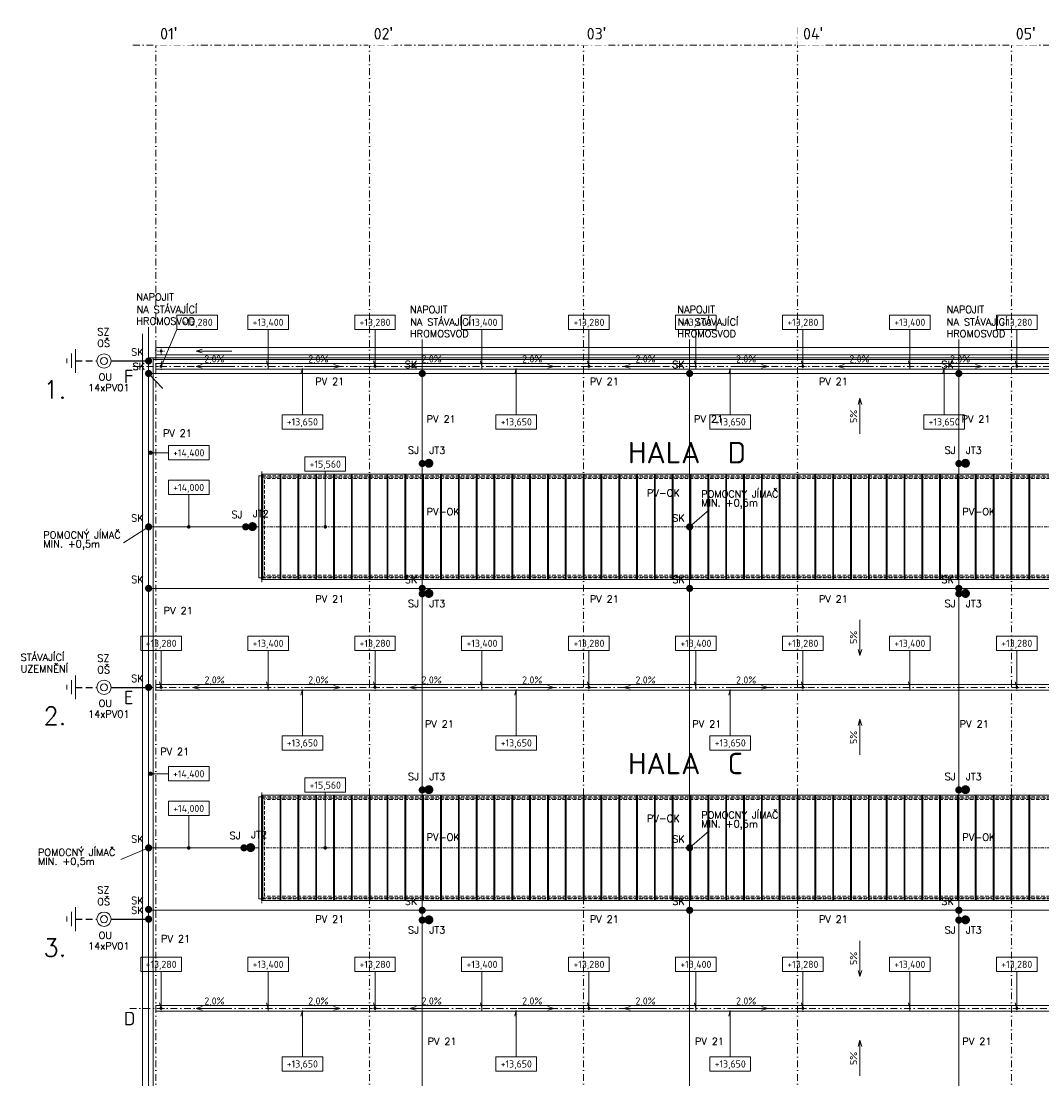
# Model space of a CAD drawing. Header units: millimetres. Extents: x -385852 to 693036, y -525006 to 444206.
# Tile 36 of 156: x -1550 to 55707, y 191349 to 250655. Entities that reach past the tile are written whole.
import ezdxf
from ezdxf.enums import TextEntityAlignment as Align

# ---------------------------------------------------------------- set-up
doc = ezdxf.new("R2010")
doc.units = ezdxf.units.MM
for name, pattern in [('CENTERX2', [101.6, 63.5, -12.7, 12.7, -12.7]), ('DASHDOT', [25.4, 12.7, -6.35, 0, -6.35]), ('DASHED', [19.05, 12.7, -6.35]), ('ČÁRKOVANÁ', [19.05, 12.7, -6.35])]:
    doc.linetypes.add(name, pattern=pattern)
for name, color, linetype in [('0-DRAT-8MM', 5, 'Continuous'), ('0-PASEK', 5, 'DASHED'), ('6-TEXT', 3, 'Continuous'), ('JT-TYC', 5, 'Continuous'), ('LEGENDA', 3, 'Continuous'), ('SJ-SVORKA', 5, 'Continuous'), ('SK-SVORKA', 5, 'Continuous'), ('SZ-SVORKA', 5, 'Continuous'), ('ZD-DESKA', 5, 'Continuous')]:
    doc.layers.add(name, color=color, linetype=linetype)
for name, color, linetype, lineweight in [('A99_N_kce-pohl', 7, 'Continuous', 9), ('A99_N_koty-vysk', 8, 'Continuous', 9), ('A99_N_txt-popis-200', 240, 'Continuous', 5), ('A99_S_kce-pohl', 61, 'Continuous', 5), ('A99_S_osy', 1, 'CENTERX2', 5)]:
    doc.layers.add(name, color=color, linetype=linetype, lineweight=lineweight)
doc.styles.add('A99_kota', font='isocpeur.ttf', dxfattribs={"height": 2})
doc.styles.add('ad_popis 100', font='isocpeur.ttf', dxfattribs={"height": 200})
doc.styles.add('RomanS', font='romans.shx')

# ---------------------------------------------------------------- blocks, each defined once
blk = doc.blocks.new('*U142')
at = {"color": 0, "linetype": 'ByBlock'}
blk.add_line((0, -2), (-5, -2), dxfattribs=at)
blk.add_lwpolyline([(0, -4), (11.4, -4), (11.4, 0), (0, 0)], close=True, dxfattribs=at)
at = {"color": 0, "linetype": 'ByBlock', "ltscale": 200, "const_width": 0.5}
blk.add_lwpolyline([(-5.25, -2, -1), (-4.75, -2, -1)], format="xyb", close=True, dxfattribs=at)
at = {"color": 0, "linetype": 'ByBlock'}
blk.add_circle((-5, -2), 0.5, dxfattribs=at)
at = {"color": 0, "linetype": 'ByBlock', "style": 'A99_kota'}
for tag, p in [('VYSKA', (5.7, -2.24)), ('VYSKA_POPIS1', (5.7, -6.04)), ('VYSKA_POPIS2', (5.9, -9.54)), ('VYSKA_POPIS3', (5.9, -13.04))]:
    blk.add_attdef(tag, text='', height=2, dxfattribs=at).set_placement(p, align=Align.MIDDLE)
blk = doc.blocks.new('*U143')
at = {"color": 0, "linetype": 'ByBlock'}
blk.add_line((5.7, -4), (5.7, -13.05), dxfattribs=at)
blk.add_lwpolyline([(0, -4), (11.4, -4), (11.4, 0), (0, 0)], close=True, dxfattribs=at)
at = {"color": 0, "linetype": 'ByBlock', "ltscale": 200, "const_width": 0.5}
blk.add_lwpolyline([(5.7, -13.3, -1), (5.7, -12.8, -1)], format="xyb", close=True, dxfattribs=at)
at = {"color": 0, "linetype": 'ByBlock', "style": 'A99_kota'}
for tag, p in [('VYSKA', (5.7, -2.24)), ('VYSKA_POPIS1', (5.7, -6.04)), ('VYSKA_POPIS2', (5.9, -9.54)), ('VYSKA_POPIS3', (5.9, -13.04))]:
    blk.add_attdef(tag, text='', height=2, dxfattribs=at).set_placement(p, align=Align.MIDDLE)
blk = doc.blocks.new('*U144')
at = {"color": 0, "linetype": 'ByBlock'}
blk.add_line((5.7, -4), (5.7, -19.6), dxfattribs=at)
blk.add_lwpolyline([(0, -4), (11.4, -4), (11.4, 0), (0, 0)], close=True, dxfattribs=at)
at = {"color": 0, "linetype": 'ByBlock', "ltscale": 200, "const_width": 0.5}
blk.add_lwpolyline([(5.7, -19.85, -1), (5.7, -19.35, -1)], format="xyb", close=True, dxfattribs=at)
at = {"color": 0, "linetype": 'ByBlock', "style": 'A99_kota'}
for tag, p in [('VYSKA', (5.7, -2.24)), ('VYSKA_POPIS1', (5.7, -6.04)), ('VYSKA_POPIS2', (5.9, -9.54)), ('VYSKA_POPIS3', (5.9, -13.04))]:
    blk.add_attdef(tag, text='', height=2, dxfattribs=at).set_placement(p, align=Align.MIDDLE)
blk = doc.blocks.new('*U168')
at = {"color": 0, "linetype": 'ByBlock'}
for q in [(0, -4), (-4.2, -12.77)]:
    blk.add_line((-4.43, -14.35), q, dxfattribs=at)
blk.add_lwpolyline([(0, -4), (11.4, -4), (11.4, 0), (0, 0)], close=True, dxfattribs=at)
at = {"color": 0, "linetype": 'ByBlock', "style": 'A99_kota'}
for tag, p in [('VYSKA', (5.7, -2.24)), ('VYSKA_POPIS1', (5.7, -6.04)), ('VYSKA_POPIS2', (5.9, -9.54)), ('VYSKA_POPIS3', (5.9, -13.04))]:
    blk.add_attdef(tag, text='', height=2, dxfattribs=at).set_placement(p, align=Align.MIDDLE)
blk = doc.blocks.new('*U161')
at = {"color": 0, "linetype": 'ByBlock'}
for p, q in [((5.7, -4), (5.7, -14.35)), ((5.7, -14.35), (5.29, -12.8))]:
    blk.add_line(p, q, dxfattribs=at)
blk.add_lwpolyline([(0, -4), (11.4, -4), (11.4, 0), (0, 0)], close=True, dxfattribs=at)
at = {"color": 0, "linetype": 'ByBlock', "style": 'A99_kota'}
for tag, p in [('VYSKA', (5.7, -2.24)), ('VYSKA_POPIS1', (5.7, -6.04)), ('VYSKA_POPIS2', (5.9, -9.54)), ('VYSKA_POPIS3', (5.9, -13.04))]:
    blk.add_attdef(tag, text='', height=2, dxfattribs=at).set_placement(p, align=Align.MIDDLE)
blk = doc.blocks.new('*U163')
at = {"color": 0, "linetype": 'ByBlock'}
for p, q in [((5.7, 12.98), (5.29, 11.43)), ((5.7, 0), (5.7, 12.98))]:
    blk.add_line(p, q, dxfattribs=at)
blk.add_lwpolyline([(0, -4), (11.4, -4), (11.4, 0), (0, 0)], close=True, dxfattribs=at)
at = {"color": 0, "linetype": 'ByBlock', "style": 'A99_kota'}
for tag, p in [('VYSKA', (5.7, -2.24)), ('VYSKA_POPIS1', (5.7, -6.04)), ('VYSKA_POPIS2', (5.9, -9.54)), ('VYSKA_POPIS3', (5.9, -13.04))]:
    blk.add_attdef(tag, text='', height=2, dxfattribs=at).set_placement(p, align=Align.MIDDLE)
blk = doc.blocks.new('JT')
at = {"layer": 'JT-TYC', "const_width": 125}
blk.add_lwpolyline([(-62.5, 0, 1), (62.5, 0, 1)], format="xyb", close=True, dxfattribs=at)

msp = doc.modelspace()

# ---------------------------------------------------------------- linework, layer by layer
at = {"layer": '0-DRAT-8MM', "linetype": 'Continuous', "lineweight": 5, "ltscale": 0.5}
for p, q in [((5600, 231600), (5600, 233500)), ((20950, 230900), (20950, 232800)), ((35950, 230900), (35950, 232800)), ((51050, 230900), (51050, 232800)), ((5600, 231600), (5600, 176550)), ((139100, 230900), (5600, 230900)), ((5600, 230900), (6400, 230050)), ((20950, 230900), (20950, 176550)), ((35950, 230900), (35950, 176550)), ((51050, 230900), (51050, 176550)), ((35950, 222300), (37050, 223250)), ((5600, 222300), (4200, 221400)), ((11050, 222300), (5600, 222300)), ((5600, 218850), (138650, 218850)), ((35950, 204300), (37050, 205250)), ((5600, 204300), (4050, 203650)), ((10950, 204300), (5600, 204300)), ((5600, 200800), (150900, 200800))]:
    msp.add_line(p, q, dxfattribs=at)
at = {"layer": '0-DRAT-8MM', "ltscale": 5}
for p, q in [((3500, 231600), (5600, 231600)), ((3500, 200300), (5600, 200300))]:
    msp.add_line(p, q, dxfattribs=at)
at = {"layer": '0-PASEK', "linetype": 'DASHED', "ltscale": 30}
for p, q in [((1499.9999, 231600), (2700, 231600)), ((1499.9999, 213300), (2700, 213300)), ((1499.9999, 200300), (2700, 200300))]:
    msp.add_line(p, q, dxfattribs=at)
at = {"layer": 'A99_N_kce-pohl', "linetype": 'Continuous', "lineweight": 9}
for p, q in [((12005, 219345), (12005, 225255)), ((12975, 219345), (12975, 225255)), ((13025, 219345), (13025, 225255)), ((13975, 219345), (13975, 225255)), ((14025, 219345), (14025, 225255)), ((14975, 219345), (14975, 225255)), ((15025, 219345), (15025, 225255)), ((15975, 219345), (15975, 225255)), ((16025, 219345), (16025, 225255)), ((16975, 219345), (16975, 225255)), ((17025, 219345), (17025, 225255)), ((17975, 219345), (17975, 225255)), ((18025, 219345), (18025, 225255)), ((18975, 219345), (18975, 225255)), ((19025, 219345), (19025, 225255)), ((19975, 219345), (19975, 225255)), ((20025, 219345), (20025, 225255)), ((20975, 219345), (20975, 225255)), ((21025, 219345), (21025, 225255)), ((21975, 219345), (21975, 225255)), ((22025, 219345), (22025, 225255)), ((22975, 219345), (22975, 225255)), ((23025, 219345), (23025, 225255)), ((23975, 219345), (23975, 225255)), ((24025, 219345), (24025, 225255)), ((24975, 219345), (24975, 225255)), ((25025, 219345), (25025, 225255)), ((25975, 219345), (25975, 225255)), ((26025, 219345), (26025, 225255)), ((26975, 219345), (26975, 225255)), ((27025, 219345), (27025, 225255)), ((27975, 219345), (27975, 225255)), ((28025, 219345), (28025, 225255)), ((28975, 219345), (28975, 225255)), ((29025, 219345), (29025, 225255)), ((29975, 219345), (29975, 225255)), ((30025, 219345), (30025, 225255)), ((30975, 219345), (30975, 225255)), ((31025, 219345), (31025, 225255)), ((31975, 219345), (31975, 225255)), ((32025, 219345), (32025, 225255)), ((32975, 219345), (32975, 225255)), ((33025, 219345), (33025, 225255)), ((33975, 219345), (33975, 225255)), ((34025, 219345), (34025, 225255)), ((34975, 219345), (34975, 225255)), ((35025, 219345), (35025, 225255)), ((35975, 219345), (35975, 225255)), ((36025, 219345), (36025, 225255)), ((36975, 219345), (36975, 225255)), ((37025, 219345), (37025, 225255)), ((37975, 219345), (37975, 225255)), ((38025, 219345), (38025, 225255)), ((38975, 219345), (38975, 225255)), ((39025, 219345), (39025, 225255)), ((39975, 219345), (39975, 225255)), ((40025, 219345), (40025, 225255)), ((40975, 219345), (40975, 225255)), ((41025, 219345), (41025, 225255)), ((41975, 219345), (41975, 225255)), ((42025, 219345), (42025, 225255)), ((42975, 219345), (42975, 225255)), ((43025, 219345), (43025, 225255)), ((43975, 219345), (43975, 225255)), ((44025, 219345), (44025, 225255)), ((44975, 219345), (44975, 225255)), ((45025, 219345), (45025, 225255)), ((45975, 219345), (45975, 225255)), ((46025, 219345), (46025, 225255)), ((46975, 219345), (46975, 225255)), ((47025, 219345), (47025, 225255)), ((47975, 219345), (47975, 225255)), ((48025, 219345), (48025, 225255)), ((48975, 219345), (48975, 225255)), ((49025, 219345), (49025, 225255)), ((49975, 219345), (49975, 225255)), ((50025, 219345), (50025, 225255)), ((50975, 219345), (50975, 225255)), ((51025, 219345), (51025, 225255)), ((51975, 219345), (51975, 225255)), ((52025, 219345), (52025, 225255)), ((52975, 219345), (52975, 225255)), ((53025, 219345), (53025, 225255)), ((53975, 219345), (53975, 225255)), ((54025, 219345), (54025, 225255)), ((54975, 219345), (54975, 225255)), ((55025, 219345), (55025, 225255)), ((12005, 201345), (12005, 207255)), ((12975, 201345), (12975, 207255)), ((13025, 201345), (13025, 207255)), ((13975, 201345), (13975, 207255)), ((14025, 201345), (14025, 207255)), ((14975, 201345), (14975, 207255)), ((15025, 201345), (15025, 207255)), ((15975, 201345), (15975, 207255)), ((16025, 201345), (16025, 207255)), ((16975, 201345), (16975, 207255)), ((17025, 201345), (17025, 207255)), ((17975, 201345), (17975, 207255)), ((18025, 201345), (18025, 207255)), ((18975, 201345), (18975, 207255)), ((19025, 201345), (19025, 207255)), ((19975, 201345), (19975, 207255)), ((20025, 201345), (20025, 207255)), ((20975, 201345), (20975, 207255)), ((21025, 201345), (21025, 207255)), ((21975, 201345), (21975, 207255)), ((22025, 201345), (22025, 207255)), ((22975, 201345), (22975, 207255)), ((23025, 201345), (23025, 207255)), ((23975, 201345), (23975, 207255)), ((24025, 201345), (24025, 207255)), ((24975, 201345), (24975, 207255)), ((25025, 201345), (25025, 207255)), ((25975, 201345), (25975, 207255)), ((26025, 201345), (26025, 207255)), ((26975, 201345), (26975, 207255)), ((27025, 201345), (27025, 207255)), ((27975, 201345), (27975, 207255)), ((28025, 201345), (28025, 207255)), ((28975, 201345), (28975, 207255)), ((29025, 201345), (29025, 207255)), ((29975, 201345), (29975, 207255)), ((30025, 201345), (30025, 207255)), ((30975, 201345), (30975, 207255)), ((31025, 201345), (31025, 207255)), ((31975, 201345), (31975, 207255)), ((32025, 201345), (32025, 207255)), ((32975, 201345), (32975, 207255)), ((33025, 201345), (33025, 207255)), ((33975, 201345), (33975, 207255)), ((34025, 201345), (34025, 207255)), ((34975, 201345), (34975, 207255)), ((35025, 201345), (35025, 207255)), ((35975, 201345), (35975, 207255)), ((36025, 201345), (36025, 207255)), ((36975, 201345), (36975, 207255)), ((37025, 201345), (37025, 207255)), ((37975, 201345), (37975, 207255)), ((38025, 201345), (38025, 207255)), ((38975, 201345), (38975, 207255)), ((39025, 201345), (39025, 207255)), ((39975, 201345), (39975, 207255)), ((40025, 201345), (40025, 207255)), ((40975, 201345), (40975, 207255)), ((41025, 201345), (41025, 207255)), ((41975, 201345), (41975, 207255)), ((42025, 201345), (42025, 207255)), ((42975, 201345), (42975, 207255)), ((43025, 201345), (43025, 207255)), ((43975, 201345), (43975, 207255)), ((44025, 201345), (44025, 207255)), ((44975, 201345), (44975, 207255)), ((45025, 201345), (45025, 207255)), ((45975, 201345), (45975, 207255)), ((46025, 201345), (46025, 207255)), ((46975, 201345), (46975, 207255)), ((47025, 201345), (47025, 207255)), ((47975, 201345), (47975, 207255)), ((48025, 201345), (48025, 207255)), ((48975, 201345), (48975, 207255)), ((49025, 201345), (49025, 207255)), ((49975, 201345), (49975, 207255)), ((50025, 201345), (50025, 207255)), ((50975, 201345), (50975, 207255)), ((51025, 201345), (51025, 207255)), ((51975, 201345), (51975, 207255)), ((52025, 201345), (52025, 207255)), ((52975, 201345), (52975, 207255)), ((53025, 201345), (53025, 207255)), ((53975, 201345), (53975, 207255)), ((54025, 201345), (54025, 207255)), ((54975, 201345), (54975, 207255)), ((55025, 201345), (55025, 207255))]:
    msp.add_line(p, q, dxfattribs=at)
for points in [[(5260, 232250), (5260, 176350), (7180, 176350), (7180, 174440)], [(5860, 176350), (5860, 231775)], [(11790, 219445), (11790, 225155)], [(11955, 219345), (11955, 225255)], [(12975, 222675), (12975, 222495)], [(13025, 222675), (13025, 222495)], [(13975, 222675), (13975, 222495)], [(14025, 222675), (14025, 222495)], [(15975, 222675), (15975, 222495)], [(16025, 222675), (16025, 222495)], [(17975, 222670), (17975, 222490)], [(18025, 222670), (18025, 222490)], [(18975, 222675), (18975, 222495)], [(19025, 222675), (19025, 222495)], [(19975, 222675), (19975, 222495)], [(20025, 222675), (20025, 222495)], [(20975, 222675), (20975, 222495)], [(21025, 222675), (21025, 222495)], [(21975, 222675), (21975, 222495)], [(22025, 222675), (22025, 222495)], [(22975, 222675), (22975, 222495)], [(23025, 222675), (23025, 222495)], [(23975, 222675), (23975, 222495)], [(24025, 222675), (24025, 222495)], [(24975, 222675), (24975, 222495)], [(25025, 222675), (25025, 222495)], [(25975, 222675), (25975, 222495)], [(26025, 222675), (26025, 222495)], [(26975, 222675), (26975, 222495)], [(27025, 222675), (27025, 222495)], [(27975, 222675), (27975, 222495)], [(28025, 222675), (28025, 222495)], [(28975, 222675), (28975, 222495)], [(29025, 222675), (29025, 222495)], [(29975, 222675), (29975, 222495)], [(30025, 222675), (30025, 222495)], [(30975, 222675), (30975, 222495)], [(31025, 222675), (31025, 222495)], [(31975, 222675), (31975, 222495)], [(32025, 222675), (32025, 222495)], [(32975, 222675), (32975, 222495)], [(33025, 222675), (33025, 222495)], [(33975, 222675), (33975, 222495)], [(34025, 222675), (34025, 222495)], [(34975, 222675), (34975, 222495)], [(35025, 222675), (35025, 222495)], [(35975, 222675), (35975, 222495)], [(36025, 222675), (36025, 222495)], [(36975, 222675), (36975, 222495)], [(37025, 222675), (37025, 222495)], [(37975, 222675), (37975, 222495)], [(38025, 222675), (38025, 222495)], [(38975, 222675), (38975, 222495)], [(39025, 222675), (39025, 222495)], [(39975, 222675), (39975, 222495)], [(40025, 222675), (40025, 222495)], [(40975, 222675), (40975, 222495)], [(41025, 222675), (41025, 222495)], [(41975, 222675), (41975, 222495)], [(42025, 222675), (42025, 222495)], [(42975, 222675), (42975, 222495)], [(43025, 222675), (43025, 222495)], [(43975, 222675), (43975, 222495)], [(44025, 222675), (44025, 222495)], [(44975, 222675), (44975, 222495)], [(45025, 222675), (45025, 222495)], [(45975, 222675), (45975, 222495)], [(46025, 222675), (46025, 222495)], [(46975, 222675), (46975, 222495)], [(47025, 222675), (47025, 222495)], [(47975, 222675), (47975, 222495)], [(48025, 222675), (48025, 222495)], [(48975, 222675), (48975, 222495)], [(49025, 222675), (49025, 222495)], [(49975, 222675), (49975, 222495)], [(50025, 222675), (50025, 222495)], [(50975, 222675), (50975, 222495)], [(51025, 222675), (51025, 222495)], [(51975, 222675), (51975, 222495)], [(52025, 222675), (52025, 222495)], [(52975, 222675), (52975, 222495)], [(53025, 222675), (53025, 222495)], [(53975, 222675), (53975, 222495)], [(54025, 222675), (54025, 222495)], [(54975, 222675), (54975, 222495)], [(55025, 222675), (55025, 222495)], [(11790, 222300), (5860, 222300)], [(11790, 201445), (11790, 207155)], [(11955, 201345), (11955, 207255)], [(12975, 204675), (12975, 204495)], [(13025, 204675), (13025, 204495)], [(13975, 204675), (13975, 204495)], [(14025, 204675), (14025, 204495)], [(15975, 204675), (15975, 204495)], [(16025, 204675), (16025, 204495)], [(17975, 204670), (17975, 204490)], [(18025, 204670), (18025, 204490)], [(18975, 204675), (18975, 204495)], [(19025, 204675), (19025, 204495)], [(19975, 204675), (19975, 204495)], [(20025, 204675), (20025, 204495)], [(20975, 204675), (20975, 204495)], [(21025, 204675), (21025, 204495)], [(21975, 204675), (21975, 204495)], [(22025, 204675), (22025, 204495)], [(22975, 204675), (22975, 204495)], [(23025, 204675), (23025, 204495)], [(23975, 204675), (23975, 204495)], [(24025, 204675), (24025, 204495)], [(24975, 204675), (24975, 204495)], [(25025, 204675), (25025, 204495)], [(25975, 204675), (25975, 204495)], [(26025, 204675), (26025, 204495)], [(26975, 204675), (26975, 204495)], [(27025, 204675), (27025, 204495)], [(27975, 204675), (27975, 204495)], [(28025, 204675), (28025, 204495)], [(28975, 204675), (28975, 204495)], [(29025, 204675), (29025, 204495)], [(29975, 204675), (29975, 204495)], [(30025, 204675), (30025, 204495)], [(30975, 204675), (30975, 204495)], [(31025, 204675), (31025, 204495)], [(31975, 204675), (31975, 204495)], [(32025, 204675), (32025, 204495)], [(32975, 204675), (32975, 204495)], [(33025, 204675), (33025, 204495)], [(33975, 204675), (33975, 204495)], [(34025, 204675), (34025, 204495)], [(34975, 204675), (34975, 204495)], [(35025, 204675), (35025, 204495)], [(35975, 204675), (35975, 204495)], [(36025, 204675), (36025, 204495)], [(36975, 204675), (36975, 204495)], [(37025, 204675), (37025, 204495)], [(37975, 204675), (37975, 204495)], [(38025, 204675), (38025, 204495)], [(38975, 204675), (38975, 204495)], [(39025, 204675), (39025, 204495)], [(39975, 204675), (39975, 204495)], [(40025, 204675), (40025, 204495)], [(40975, 204675), (40975, 204495)], [(41025, 204675), (41025, 204495)], [(41975, 204675), (41975, 204495)], [(42025, 204675), (42025, 204495)], [(42975, 204675), (42975, 204495)], [(43025, 204675), (43025, 204495)], [(43975, 204675), (43975, 204495)], [(44025, 204675), (44025, 204495)], [(44975, 204675), (44975, 204495)], [(45025, 204675), (45025, 204495)], [(45975, 204675), (45975, 204495)], [(46025, 204675), (46025, 204495)], [(46975, 204675), (46975, 204495)], [(47025, 204675), (47025, 204495)], [(47975, 204675), (47975, 204495)], [(48025, 204675), (48025, 204495)], [(48975, 204675), (48975, 204495)], [(49025, 204675), (49025, 204495)], [(49975, 204675), (49975, 204495)], [(50025, 204675), (50025, 204495)], [(50975, 204675), (50975, 204495)], [(51025, 204675), (51025, 204495)], [(51975, 204675), (51975, 204495)], [(52025, 204675), (52025, 204495)], [(52975, 204675), (52975, 204495)], [(53025, 204675), (53025, 204495)], [(53975, 204675), (53975, 204495)], [(54025, 204675), (54025, 204495)], [(54975, 204675), (54975, 204495)], [(55025, 204675), (55025, 204495)], [(11790, 204300), (5860, 204300)]]:
    msp.add_lwpolyline(points, dxfattribs=at)
at = {"layer": 'A99_N_kce-pohl', "linetype": 'Continuous', "ltscale": 25}
for points in [[(138440, 231135), (138440, 231465), (6000, 231465), (6000, 231135)], [(150690, 213135), (150690, 213465), (6000, 213465), (6000, 213135)]]:
    msp.add_lwpolyline(points, close=True, dxfattribs=at)
at = {"layer": 'A99_N_kce-pohl', "linetype": 'DASHDOT', "lineweight": 5, "ltscale": 5}
for points in [[(6100, 231300), (6500, 231300)], [(6300, 231100), (6300, 231500)], [(18100, 231300), (18500, 231300)], [(18300, 231100), (18300, 231500)], [(30100, 231300), (30500, 231300)], [(30300, 231100), (30300, 231500)], [(42100, 231300), (42500, 231300)], [(42300, 231100), (42300, 231500)], [(54100, 231300), (54500, 231300)], [(54300, 231100), (54300, 231500)], [(6100, 213300), (6500, 213300)], [(6300, 213100), (6300, 213500)], [(18100, 213300), (18500, 213300)], [(18300, 213100), (18300, 213500)], [(30100, 213300), (30500, 213300)], [(30300, 213100), (30300, 213500)], [(42100, 213300), (42500, 213300)], [(42300, 213100), (42300, 213500)], [(54100, 213300), (54500, 213300)], [(54300, 213100), (54300, 213500)], [(6100, 195300), (6500, 195300)], [(6300, 195100), (6300, 195500)], [(18100, 195300), (18500, 195300)], [(18300, 195100), (18300, 195500)], [(30100, 195300), (30500, 195300)], [(30300, 195100), (30300, 195500)], [(42100, 195300), (42500, 195300)], [(42300, 195100), (42300, 195500)], [(54100, 195300), (54500, 195300)], [(54300, 195100), (54300, 195500)]]:
    msp.add_lwpolyline(points, dxfattribs=at)
at = {"layer": 'A99_N_kce-pohl', "linetype": 'Continuous', "lineweight": 5}
for points in [[(12300, 231135), (12300, 231465)], [(24300, 231135), (24300, 231465)], [(36300, 231135), (36300, 231465)], [(36300, 231135), (36300, 231465)], [(48300, 231135), (48300, 231465)], [(12300, 213135), (12300, 213465)], [(24300, 213135), (24300, 213465)], [(36300, 213135), (36300, 213465)], [(36300, 213135), (36300, 213465)], [(48300, 213135), (48300, 213465)], [(12300, 195180), (12300, 195420)], [(24300, 195180), (24300, 195420)], [(36300, 195180), (36300, 195420)], [(36300, 195180), (36300, 195420)], [(48300, 195180), (48300, 195420)]]:
    msp.add_lwpolyline(points, dxfattribs=at)
at = {"layer": 'A99_N_kce-pohl', "linetype": 'ČÁRKOVANÁ', "lineweight": 9, "ltscale": 15}
for points in [[(132760, 225155), (11790, 225155)], [(132450, 225005.3403), (12100, 225005.3403)], [(12100, 219594.6597), (12100, 225005.3403)], [(132760, 219445), (11790, 219445)], [(132450, 219594.6597), (12100, 219594.6597)], [(144760, 207155), (11790, 207155)], [(144450, 207005.3403), (12100, 207005.3403)], [(12100, 201594.6597), (12100, 207005.3403)], [(144760, 201445), (11790, 201445)], [(144450, 201594.6597), (12100, 201594.6597)]]:
    msp.add_lwpolyline(points, dxfattribs=at)
at = {"layer": 'A99_N_kce-pohl', "linetype": 'Continuous', "lineweight": 9}
for points in [[(11930, 225255), (132620, 225255), (132620, 219345), (11930, 219345)], [(11930, 207255), (144620, 207255), (144620, 201345), (11930, 201345)]]:
    msp.add_lwpolyline(points, close=True, dxfattribs=at)
at = {"layer": 'A99_N_kce-pohl', "linetype": 'ČÁRKOVANÁ', "lineweight": 9, "ltscale": 3}
for points in [[(14975, 222675), (14975, 222495)], [(15025, 222675), (15025, 222495)], [(16975, 222675), (16975, 222495)], [(17025, 222675), (17025, 222495)], [(14975, 204675), (14975, 204495)], [(15025, 204675), (15025, 204495)], [(16975, 204675), (16975, 204495)], [(17025, 204675), (17025, 204495)]]:
    msp.add_lwpolyline(points, dxfattribs=at)
at = {"layer": 'A99_N_kce-pohl', "color": 1, "linetype": 'Continuous', "ltscale": 25}
msp.add_lwpolyline([(150690, 195135), (150690, 195465), (6000, 195465), (6000, 195135)], close=True, dxfattribs=at)
at = {"layer": 'A99_N_kce-pohl', "linetype": 'Continuous'}
for centre in [(6300, 231300), (18300, 231300), (30300, 231300), (42300, 231300), (54300, 231300), (6300, 213300), (18300, 213300), (30300, 213300), (42300, 213300), (54300, 213300), (6300, 195300), (18300, 195300), (30300, 195300), (42300, 195300), (54300, 195300)]:
    msp.add_circle(centre, 60, dxfattribs=at)
at = {"layer": 'A99_N_koty-vysk'}
for points in [[(8260, 232155), (8610.0005, 232254.9984)], [(8260, 232155), (10260, 232154.9907)], [(8260, 232155), (8609.9995, 232054.9984)], [(8260, 231300), (8610.0005, 231399.9984)], [(8260, 231300), (10260, 231299.9907)], [(8260, 231300), (8609.9995, 231199.9984)], [(16340, 231300), (14340, 231299.9907)], [(16340, 231300), (15989.9995, 231399.9984)], [(16340, 231300), (15990.0005, 231199.9984)], [(20260, 231300), (20610.0005, 231399.9984)], [(20260, 231300), (22260, 231299.9907)], [(20260, 231300), (20609.9995, 231199.9984)], [(28340, 231300), (26340, 231299.9907)], [(28340, 231300), (27989.9995, 231399.9984)], [(28340, 231300), (27990.0005, 231199.9984)], [(32260, 231300), (32610.0005, 231399.9984)], [(32260, 231300), (32610.0005, 231399.9984)], [(32260, 231300), (34260, 231299.9907)], [(32260, 231300), (32609.9995, 231199.9984)], [(32260, 231300), (34260, 231299.9907)], [(32260, 231300), (32609.9995, 231199.9984)], [(40340, 231300), (38340, 231299.9907)], [(40340, 231300), (38340, 231299.9907)], [(40340, 231300), (39989.9995, 231399.9984)], [(40340, 231300), (39989.9995, 231399.9984)], [(40340, 231300), (39990.0005, 231199.9984)], [(40340, 231300), (39990.0005, 231199.9984)], [(44260, 231300), (44610.0005, 231399.9984)], [(44260, 231300), (46260, 231299.9907)], [(44260, 231300), (44609.9995, 231199.9984)], [(52340, 231300), (50340, 231299.9907)], [(52340, 231300), (51989.9995, 231399.9984)], [(52340, 231300), (51990.0005, 231199.9984)], [(45500, 229517.9949), (45400.0016, 229167.9944)], [(45500, 229517.9949), (45500.0093, 227517.9949)], [(45500, 229517.9949), (45600.0016, 229167.9954)], [(45500, 215082.0051), (45500.0093, 217082.0051)], [(45500, 215082.0051), (45400.0016, 215432.0056)], [(45500, 215082.0051), (45600.0016, 215432.0046)], [(8085, 213300), (8435.0005, 213399.9984)], [(8085, 213300), (10085, 213299.9907)], [(8085, 213300), (8434.9995, 213199.9984)], [(16340, 213300), (14340, 213299.9907)], [(16340, 213300), (15989.9995, 213399.9984)], [(16340, 213300), (15990.0005, 213199.9984)], [(20260, 213300), (20610.0005, 213399.9984)], [(20260, 213300), (22260, 213299.9907)], [(20260, 213300), (20609.9995, 213199.9984)], [(28340, 213300), (26340, 213299.9907)], [(28340, 213300), (27989.9995, 213399.9984)], [(28340, 213300), (27990.0005, 213199.9984)], [(32260, 213300), (32610.0005, 213399.9984)], [(32260, 213300), (32610.0005, 213399.9984)], [(32260, 213300), (34260, 213299.9907)], [(32260, 213300), (32609.9995, 213199.9984)], [(32260, 213300), (34260, 213299.9907)], [(32260, 213300), (32609.9995, 213199.9984)], [(40340, 213300), (38340, 213299.9907)], [(40340, 213300), (38340, 213299.9907)], [(40340, 213300), (39989.9995, 213399.9984)], [(40340, 213300), (39989.9995, 213399.9984)], [(40340, 213300), (39990.0005, 213199.9984)], [(40340, 213300), (39990.0005, 213199.9984)], [(45500, 211517.9949), (45400.0016, 211167.9944)], [(45500, 211517.9949), (45500.0093, 209517.9949)], [(45500, 211517.9949), (45600.0016, 211167.9954)], [(45500, 197082.0051), (45500.0093, 199082.0051)], [(45500, 197082.0051), (45400.0016, 197432.0056)], [(45500, 197082.0051), (45600.0016, 197432.0046)], [(8260, 195300), (8610.0005, 195399.9984)], [(8260, 195300), (10260, 195299.9907)], [(8260, 195300), (8609.9995, 195199.9984)], [(16340, 195300), (14340, 195299.9907)], [(16340, 195300), (15989.9995, 195399.9984)], [(16340, 195300), (15990.0005, 195199.9984)], [(20260, 195300), (20610.0005, 195399.9984)], [(20260, 195300), (22260, 195299.9907)], [(20260, 195300), (20609.9995, 195199.9984)], [(28340, 195300), (26340, 195299.9907)], [(28340, 195300), (27989.9995, 195399.9984)], [(28340, 195300), (27990.0005, 195199.9984)], [(32260, 195300), (32610.0005, 195399.9984)], [(32260, 195300), (32610.0005, 195399.9984)], [(32260, 195300), (34260, 195299.9907)], [(32260, 195300), (32609.9995, 195199.9984)], [(32260, 195300), (34260, 195299.9907)], [(32260, 195300), (32609.9995, 195199.9984)], [(40340, 195300), (38340, 195299.9907)], [(40340, 195300), (38340, 195299.9907)], [(40340, 195300), (39989.9995, 195399.9984)], [(40340, 195300), (39989.9995, 195399.9984)], [(40340, 195300), (39990.0005, 195199.9984)], [(40340, 195300), (39990.0005, 195199.9984)], [(45500, 193517.9949), (45400.0016, 193167.9944)], [(45500, 193517.9949), (45500.0093, 191517.9949)], [(45500, 193517.9949), (45600.0016, 193167.9954)]]:
    msp.add_lwpolyline(points, dxfattribs=at)
at = {"layer": 'A99_S_kce-pohl', "linetype": 'Continuous', "ltscale": 25}
for p, q in [((6000, 232355.1379), (138440, 232355.1379)), ((6000, 231945.1379), (138440, 231945.1379))]:
    msp.add_line(p, q, dxfattribs=at)
for points in [[(5860, 231775), (5600, 231775), (5600, 233125)], [(6000, 231945.1379), (6000, 232355.1379)]]:
    msp.add_lwpolyline(points, dxfattribs=at)
at = {"layer": 'A99_S_kce-pohl', "linetype": 'DASHDOT', "lineweight": 5, "ltscale": 5}
for points in [[(6100, 232155), (6500, 232155)], [(6300, 231955), (6300, 232355)]]:
    msp.add_lwpolyline(points, dxfattribs=at)
at = {"layer": 'A99_S_kce-pohl', "linetype": 'Continuous', "ltscale": 25}
msp.add_lwpolyline([(5860, 231775), (138440, 231775), (138440, 231675), (5860, 231675)], close=True, dxfattribs=at)
at = {"layer": 'A99_S_kce-pohl', "linetype": 'Continuous'}
msp.add_circle((6300, 232155), 60, dxfattribs=at)
at = {"layer": 'A99_S_osy', "linetype": 'DASHDOT', "lineweight": 5, "ltscale": 10}
for p, q in [((11960, 225400), (11960, 219200)), ((13000, 219345), (13000, 225255)), ((14000, 219345), (14000, 225255)), ((15000, 219345), (15000, 225255)), ((16000, 219345), (16000, 225255)), ((17000, 219345), (17000, 225255)), ((19000, 219345), (19000, 225255)), ((20000, 219345), (20000, 225255)), ((21000, 219345), (21000, 225255)), ((22000, 219345), (22000, 225255)), ((23000, 219345), (23000, 225255)), ((24000, 219345), (24000, 225255)), ((25000, 219345), (25000, 225255)), ((26000, 219345), (26000, 225255)), ((27000, 219345), (27000, 225255)), ((28000, 219345), (28000, 225255)), ((29000, 219345), (29000, 225255)), ((31000, 219345), (31000, 225255)), ((32000, 219345), (32000, 225255)), ((33000, 219345), (33000, 225255)), ((34000, 219345), (34000, 225255)), ((35000, 219345), (35000, 225255)), ((36000, 219345), (36000, 225255)), ((37000, 219345), (37000, 225255)), ((38000, 219345), (38000, 225255)), ((39000, 219345), (39000, 225255)), ((40000, 219345), (40000, 225255)), ((41000, 219345), (41000, 225255)), ((43000, 219345), (43000, 225255)), ((44000, 219345), (44000, 225255)), ((45000, 219345), (45000, 225255)), ((46000, 219345), (46000, 225255)), ((47000, 219345), (47000, 225255)), ((48000, 219345), (48000, 225255)), ((49000, 219345), (49000, 225255)), ((50000, 219345), (50000, 225255)), ((51000, 219345), (51000, 225255)), ((52000, 219345), (52000, 225255)), ((53000, 219345), (53000, 225255)), ((55000, 219345), (55000, 225255)), ((11960, 207400), (11960, 201200)), ((13000, 201345), (13000, 207255)), ((14000, 201345), (14000, 207255)), ((15000, 201345), (15000, 207255)), ((16000, 201345), (16000, 207255)), ((17000, 201345), (17000, 207255)), ((19000, 201345), (19000, 207255)), ((20000, 201345), (20000, 207255)), ((21000, 201345), (21000, 207255)), ((22000, 201345), (22000, 207255)), ((23000, 201345), (23000, 207255)), ((24000, 201345), (24000, 207255)), ((25000, 201345), (25000, 207255)), ((26000, 201345), (26000, 207255)), ((27000, 201345), (27000, 207255)), ((28000, 201345), (28000, 207255)), ((29000, 201345), (29000, 207255)), ((31000, 201345), (31000, 207255)), ((32000, 201345), (32000, 207255)), ((33000, 201345), (33000, 207255)), ((34000, 201345), (34000, 207255)), ((35000, 201345), (35000, 207255)), ((36000, 201345), (36000, 207255)), ((37000, 201345), (37000, 207255)), ((38000, 201345), (38000, 207255)), ((39000, 201345), (39000, 207255)), ((40000, 201345), (40000, 207255)), ((41000, 201345), (41000, 207255)), ((43000, 201345), (43000, 207255)), ((44000, 201345), (44000, 207255)), ((45000, 201345), (45000, 207255)), ((46000, 201345), (46000, 207255)), ((47000, 201345), (47000, 207255)), ((48000, 201345), (48000, 207255)), ((49000, 201345), (49000, 207255)), ((50000, 201345), (50000, 207255)), ((51000, 201345), (51000, 207255)), ((52000, 201345), (52000, 207255)), ((53000, 201345), (53000, 207255)), ((55000, 201345), (55000, 207255))]:
    msp.add_line(p, q, dxfattribs=at)
at = {"layer": 'A99_S_osy', "linetype": 'DASHDOT', "lineweight": 5, "ltscale": 25}
for p, q in [((24000, 225255), (24000, 219345)), ((36000, 225255), (36000, 219345)), ((24000, 207255), (24000, 201345)), ((36000, 207255), (36000, 201345))]:
    msp.add_line(p, q, dxfattribs=at)
at = {"layer": 'A99_S_osy', "linetype": 'DASHDOT', "lineweight": 5, "ltscale": 30}
for points in [[(6000, 250300), (6000, 175600)], [(18000, 250300), (18000, 175430)], [(30000, 250300), (30000, 146890)], [(42000, 250300), (42000, 146890)], [(54000, 250300), (54000, 146890)], [(152950, 249300), (4375, 249300)], [(152950, 231300), (4375, 231300)], [(179375, 213300), (4375, 213300)], [(176395, 195300), (4375, 195300)]]:
    msp.add_lwpolyline(points, dxfattribs=at)
at = {"layer": 'A99_S_osy', "linetype": 'DASHDOT', "lineweight": 5, "ltscale": 15}
for points in [[(132940, 225095), (11865, 225095)], [(132620, 222300), (11930, 222300)], [(132940, 219505), (11865, 219505)], [(144740, 207095), (11865, 207095)], [(144620, 204300), (11930, 204300)], [(144740, 201505), (11865, 201505)]]:
    msp.add_lwpolyline(points, dxfattribs=at)
at = {"layer": 'SJ-SVORKA', "const_width": 200}
for points in [[(20950, 225950, -1), (20950, 225750, -1)], [(51050, 225950, -1), (51050, 225750, -1)], [(11050, 222400, -1), (11050, 222200, -1)], [(20950, 218650, -1), (20950, 218450, -1)], [(51050, 218650, -1), (51050, 218450, -1)], [(20950, 207650, -1), (20950, 207450, -1)], [(51050, 207650, -1), (51050, 207450, -1)], [(10950, 204400, -1), (10950, 204200, -1)], [(20950, 200350, -1), (20950, 200150, -1)], [(51050, 200350, -1), (51050, 200150, -1)]]:
    msp.add_lwpolyline(points, format="xyb", close=True, dxfattribs=at)
at = {"layer": 'SK-SVORKA', "const_width": 200}
for points in [[(5700, 231600, 1), (5500, 231600, 1)], [(5700, 230900, 1), (5500, 230900, 1)], [(21050, 230900, 1), (20850, 230900, 1)], [(36050, 230900, 1), (35850, 230900, 1)], [(51150, 230900, 1), (50950, 230900, 1)], [(5700, 222300, 1), (5500, 222300, 1)], [(36050, 222300, 1), (35850, 222300, 1)], [(5700, 218850, 1), (5500, 218850, 1)], [(21050, 218850, 1), (20850, 218850, 1)], [(36050, 218850, 1), (35850, 218850, 1)], [(51150, 218850, 1), (50950, 218850, 1)], [(5700, 213300, 1), (5500, 213300, 1)], [(5700, 204300, 1), (5500, 204300, 1)], [(36050, 204300, 1), (35850, 204300, 1)], [(5700, 200850, 1), (5500, 200850, 1)], [(5700, 200300, 1), (5500, 200300, 1)], [(21050, 200800, 1), (20850, 200800, 1)], [(36050, 200800, 1), (35850, 200800, 1)], [(51150, 200800, 1), (50950, 200800, 1)]]:
    msp.add_lwpolyline(points, format="xyb", close=True, dxfattribs=at)
at = {"layer": 'SZ-SVORKA', "lineweight": 0}
for centre, radius in [((3099.9999, 231600), 400), ((3099.9999, 231600), 200), ((3099.9999, 213300), 400), ((3099.9999, 213300), 200), ((3099.9999, 200300), 400), ((3099.9999, 200300), 200)]:
    msp.add_circle(centre, radius, dxfattribs=at)
at = {"layer": 'ZD-DESKA', "lineweight": 0}
for p, q in [((1278.549, 231212.5733), (1278.549, 232012.5732)), ((1499.9999, 230930.8367), (1499.9999, 232269.1633)), ((1011.8824, 231479.2399), (1011.8824, 231745.9066)), ((1278.549, 212912.5733), (1278.549, 213712.5732)), ((1499.9999, 212630.8367), (1499.9999, 213969.1633)), ((1011.8824, 213179.2399), (1011.8824, 213445.9066)), ((1278.549, 199912.5733), (1278.549, 200712.5732)), ((1499.9999, 199630.8367), (1499.9999, 200969.1633)), ((1011.8824, 200179.2399), (1011.8824, 200445.9066))]:
    msp.add_line(p, q, dxfattribs=at)

# ---------------------------------------------------------------- block references
at = {"layer": 'A99_N_koty-vysk', "xscale": 200, "yscale": 200, "zscale": 200}
for name, p, values in [('*U168', (7185, 234170), {'VYSKA': '+13,280'}), ('*U161', (11160, 234170), {'VYSKA': '+13,400'}), ('*U161', (17160, 234170), {'VYSKA': '+13,280'}), ('*U161', (23160, 234170), {'VYSKA': '+13,400'}), ('*U161', (29160, 234170), {'VYSKA': '+13,280'}), ('*U161', (35160, 234170), {'VYSKA': '+13,400'}), ('*U161', (35160, 234170), {'VYSKA': '+13,400'}), ('*U161', (41160, 234170), {'VYSKA': '+13,280'}), ('*U161', (47160, 234170), {'VYSKA': '+13,400'}), ('*U161', (53160, 234170), {'VYSKA': '+13,280'}), ('*U163', (13085, 228585), {'VYSKA': '+13,650'}), ('*U163', (25085, 228585), {'VYSKA': '+13,650'}), ('*U163', (37085, 228585), {'VYSKA': '+13,650'}), ('*U163', (37085, 228585), {'VYSKA': '+13,650'}), ('*U163', (49085, 228585), {'VYSKA': '+13,650'}), ('*U142', (6710, 226855), {'VYSKA': '+14,400'}), ('*U144', (14369.3378, 226220), {'VYSKA': '+15,560'}), ('*U143', (6710, 224910), {'VYSKA': '+14,000'}), ('*U161', (11160, 216170), {'VYSKA': '+13,400'}), ('*U161', (17160, 216170), {'VYSKA': '+13,280'}), ('*U161', (23160, 216170), {'VYSKA': '+13,400'}), ('*U161', (29160, 216170), {'VYSKA': '+13,280'}), ('*U161', (35160, 216170), {'VYSKA': '+13,400'}), ('*U161', (35160, 216170), {'VYSKA': '+13,400'}), ('*U161', (41160, 216170), {'VYSKA': '+13,280'}), ('*U161', (47160, 216170), {'VYSKA': '+13,400'}), ('*U161', (53160, 216170), {'VYSKA': '+13,280'}), ('*U163', (13085, 210585), {'VYSKA': '+13,650'}), ('*U163', (25085, 210585), {'VYSKA': '+13,650'}), ('*U163', (37085, 210585), {'VYSKA': '+13,650'}), ('*U163', (37085, 210585), {'VYSKA': '+13,650'}), ('*U142', (6710, 208855), {'VYSKA': '+14,400'}), ('*U144', (14369.3378, 208220), {'VYSKA': '+15,560'}), ('*U143', (6710, 206910), {'VYSKA': '+14,000'}), ('*U161', (11160, 198170), {'VYSKA': '+13,400'}), ('*U161', (17160, 198170), {'VYSKA': '+13,280'}), ('*U161', (23160, 198170), {'VYSKA': '+13,400'}), ('*U161', (29160, 198170), {'VYSKA': '+13,280'}), ('*U161', (35160, 198170), {'VYSKA': '+13,400'}), ('*U161', (35160, 198170), {'VYSKA': '+13,400'}), ('*U161', (41160, 198170), {'VYSKA': '+13,280'}), ('*U161', (47160, 198170), {'VYSKA': '+13,400'}), ('*U161', (53160, 198170), {'VYSKA': '+13,280'}), ('*U163', (13085, 192585), {'VYSKA': '+13,650'}), ('*U163', (25085, 192585), {'VYSKA': '+13,650'}), ('*U163', (37085, 192585), {'VYSKA': '+13,650'}), ('*U163', (37085, 192585), {'VYSKA': '+13,650'})]:
    msp.add_blockref(name, p, dxfattribs=at).add_auto_attribs(values)
at = {"layer": 'JT-TYC', "xscale": -2, "yscale": 2, "zscale": 200, "rotation": 90}
for p in [(21324.1557, 225864.6529), (51424.1557, 225864.6529), (11424.1557, 222314.6529), (21324.1557, 218564.6529), (51424.1557, 218564.6529), (21324.1557, 207564.6529), (51424.1557, 207564.6529), (11324.1557, 204314.6529), (21324.1557, 200264.6529), (51424.1557, 200264.6529)]:
    msp.add_blockref('JT', p, dxfattribs=at)

# ---------------------------------------------------------------- texts
at = {"layer": '6-TEXT', "style": 'RomanS'}
for s, height, p in [('NAPOJIT', 400, (4914.2857, 234985.7143)), ('NA STÁVAJÍCÍ', 399.999999, (4923.7489, 234285.232)), ('NAPOJIT', 400, (20264.2857, 234285.7143)), ('NAPOJIT', 400, (35264.2857, 234285.7143)), ('NAPOJIT', 400, (50364.2857, 234285.7143)), ('HROMOSVOD', 400, (4914.2857, 233635.7143)), ('NA STÁVAJÍCÍ', 399.999999, (20273.7489, 233585.232)), ('NA STÁVAJÍCÍ', 399.999999, (35273.7489, 233585.232)), ('NA STÁVAJÍCÍ', 399.999999, (50373.7489, 233585.232)), ('SZ', 400, (2723.7489, 233035.232)), ('HROMOSVOD', 400, (20264.2857, 232935.7143)), ('HROMOSVOD', 400, (35264.2857, 232935.7143)), ('HROMOSVOD', 400, (50364.2857, 232935.7143)), ('OŠ', 400, (2714.2857, 232385.7143)), ('SK', 400, (4619.0476, 231900)), ('SK', 400, (19969.0476, 231200)), ('SK', 400, (34969.0476, 231200)), ('SK', 400, (50069.0476, 231200)), ('OU', 400, (2800, 230500)), ('PV 21', 400, (14950, 230250)), ('PV 21', 400, (30350, 230250)), ('PV 21', 400, (43200, 230250)), ('PV 21', 400, (21200, 228150)), ('PV 21', 400, (36200, 228150)), ('PV 21', 400, (51200, 228150)), ('PV 21', 400, (6400, 227350)), ('PV-OK', 400, (33550, 224000)), ('SK', 400, (4619.0476, 222600)), ('PV-OK', 400, (21200, 222950)), ('SK', 400, (34969.0476, 222600)), ('PV-OK', 400, (51250, 222950)), ('SK', 400, (4619.0476, 219150)), ('SK', 400, (19969.0476, 219150)), ('SK', 400, (34969.0476, 219150)), ('SK', 400, (50069.0476, 219150)), ('PV 21', 400, (14950, 218050)), ('PV 21', 400, (30350, 218050)), ('PV 21', 400, (43200, 218050)), ('PV 21', 400, (6450, 217400)), ('STÁVAJÍCÍ', 400, (-1576.2511, 214785.232)), ('SZ', 400, (2723.7489, 214735.232)), ('UZEMNĚNÍ', 400, (-1585.7143, 214135.7143)), ('OŠ', 400, (2714.2857, 214085.7143)), ('SK', 400, (4619.0476, 213600)), ('OU', 400, (2800, 212200)), ('14xPV01', 400, (2200, 211600)), ('PV 21', 400, (21100, 211050)), ('PV 21', 400, (36100, 211050)), ('PV 21', 400, (51100, 211050)), ('PV 21', 400, (6250, 209500)), ('PV-OK', 400, (33550, 205750)), ('SK', 400, (4619.0476, 204600)), ('PV-OK', 400, (21200, 204700)), ('SK', 400, (34969.0476, 204600)), ('PV-OK', 400, (51250, 204700)), ('SZ', 400, (2723.7489, 201735.232)), ('OŠ', 400, (2714.2857, 201085.7143)), ('SK', 400, (4619.0476, 201150)), ('SK', 400, (19969.0476, 201100)), ('SK', 400, (34969.0476, 201100)), ('SK', 400, (50069.0476, 201100)), ('SK', 400, (4619.0476, 200600)), ('PV 21', 400, (14950, 200100)), ('PV 21', 400, (30350, 200100)), ('PV 21', 400, (43200, 200100)), ('OU', 400, (2800, 199200)), ('PV 21', 400, (6300, 199000)), ('14xPV01', 400, (2200, 198600)), ('PV 21', 400, (21250, 193250)), ('PV 21', 400, (36250, 193250)), ('PV 21', 400, (51250, 193250))]:
    msp.add_text(s, height=height, dxfattribs=at).set_placement(p)
at = {"layer": '6-TEXT', "color": 5, "style": 'RomanS'}
for s, p in [('1.', (-300, 229500, 8000.0001)), ('2.', (-300, 211200, 8000.0001)), ('3.', (-300, 198200, 8000.0001))]:
    msp.add_text(s, height=1000, dxfattribs=at).set_placement(p)
at = {"layer": 'A99_N_koty-vysk', "char_height": 400, "style": 'ad_popis 100'}
for insert, attachment_point in [((8725, 231915), 1), ((15687.0019, 231915), 3), ((20912.9981, 231915), 1), ((27687.0019, 231915), 3), ((32912.9981, 231915), 1), ((32912.9981, 231915), 1), ((39687.0019, 231915), 3), ((39687.0019, 231915), 3), ((44912.9981, 231915), 1), ((51687.0019, 231915), 3), ((8737.9981, 213915), 1), ((15687.0019, 213915), 3), ((20912.9981, 213915), 1), ((27687.0019, 213915), 3), ((32912.9981, 213915), 1), ((32912.9981, 213915), 1), ((39687.0019, 213915), 3), ((39687.0019, 213915), 3), ((8730, 195915), 1), ((15687.0019, 195915), 3), ((20912.9981, 195915), 1), ((27687.0019, 195915), 3), ((32912.9981, 195915), 1), ((32912.9981, 195915), 1), ((39687.0019, 195915), 3), ((39687.0019, 195915), 3)]:
    msp.add_mtext_dynamic_manual_height_columns('2,0%', width=673.851813, gutter_width=2000, heights=[0], dxfattribs=dict(at, insert=insert, attachment_point=attachment_point))
at = {"layer": 'A99_N_koty-vysk', "char_height": 400, "rotation": 90, "style": 'ad_popis 100'}
for insert, attachment_point in [((44942.7069, 228864.9968), 3), ((44942.7069, 215735.0032), 1), ((44942.7069, 210864.9968), 3), ((44942.7069, 197735.0032), 1), ((44942.7069, 192864.9968), 3)]:
    msp.add_mtext_dynamic_manual_height_columns('5%', width=140, gutter_width=2000, heights=[0], dxfattribs=dict(at, insert=insert, attachment_point=attachment_point))
at = {"layer": 'A99_N_txt-popis-200', "lineweight": 9, "ltscale": 5, "style": 'ad_popis 100'}
for s, p in [('HALA  D', (32490, 225865)), ('HALA  C', (32490, 208430))]:
    msp.add_text(s, height=1200, dxfattribs=at).set_placement(p)
at = {"layer": 'LEGENDA', "style": 'RomanS'}
for s, p in [('SJ', (20150, 226400)), ('JT3', (21347.9508, 226391.714)), ('SJ', (50250, 226400)), ('JT3', (51447.9508, 226391.714)), ('POMOCNÝ JÍMAČ', (36594.9998, 223946.2083)), ('MIN. +0,5m', (36594.9998, 223446.2083)), ('SJ', (10247.9508, 222791.714)), ('JT2', (11447.9508, 222841.714)), ('POMOCNÝ JÍMAČ', (-305.0002, 221646.2083)), ('MIN. +0,5m', (-305.0002, 221146.2083)), ('SJ', (20150, 217800)), ('JT3', (21347.9508, 217791.714)), ('SJ', (50250, 217800)), ('JT3', (51447.9508, 217791.714)), ('SJ', (20150, 208100)), ('JT3', (21347.9508, 208091.714)), ('SJ', (50250, 208100)), ('JT3', (51447.9508, 208091.714)), ('POMOCNÝ JÍMAČ', (36594.9998, 205946.2083)), ('MIN. +0,5m', (36594.9998, 205446.2083)), ('SJ', (10147.9508, 204791.714)), ('JT2', (11347.9508, 204841.714)), ('POMOCNÝ JÍMAČ', (-605.0002, 203846.2083)), ('MIN. +0,5m', (-605.0002, 203346.2083)), ('SJ', (20150, 199500)), ('JT3', (21347.9508, 199491.714)), ('SJ', (50250, 199500)), ('JT3', (51447.9508, 199491.714))]:
    msp.add_text(s, height=400, dxfattribs=at).set_placement(p)

# ---------------------------------------------------------------- next in the draw order: texts
at = {"layer": 'A99_N_txt-popis-200', "lineweight": 0, "insert": (6245, 250330), "char_height": 650, "attachment_point": 1, "style": 'ad_popis 100', "bg_fill": 2}
msp.add_mtext_dynamic_manual_height_columns("01{\\fArial|b0|i0|c238|p34;\\H1.08333x;'}", width=1436.481841, gutter_width=1000, heights=[0], dxfattribs=at)
at = {"layer": 'A99_N_txt-popis-200', "color": 1, "lineweight": 0, "char_height": 650, "attachment_point": 1, "style": 'ad_popis 100', "bg_fill": 2}
for s, insert in [("02{\\fArial|b0|i0|c238|p34;\\H1.08333x;'}", (18225, 250330)), ("03{\\fArial|b0|i0|c238|p34;\\H1.08333x;'}", (30175, 250330)), ("04{\\fArial|b0|i0|c238|p34;\\H1.08333x;'}", (42310, 250330)), ("05{\\fArial|b0|i0|c238|p34;\\H1.08333x;'}", (54245.1495, 250330))]:
    msp.add_mtext_dynamic_manual_height_columns(s, width=832.5, gutter_width=1000, heights=[0], dxfattribs=dict(at, insert=insert))
at = {"layer": 'A99_N_txt-popis-200', "color": 1, "lineweight": 0, "char_height": 750, "attachment_point": 1, "style": 'ad_popis 100', "bg_fill": 3, "box_fill_scale": 1, "bg_fill_color": 256, "bg_fill_transparency": 0}
for s, insert in [('F', (4216.5025, 231105)), ('E', (4211.5025, 213105)), ('D', (4211.5025, 195105))]:
    msp.add_mtext_dynamic_manual_height_columns(s, width=832.5, gutter_width=1000, heights=[0], dxfattribs=dict(at, insert=insert))

# ---------------------------------------------------------------- next in the draw order: linework, layer by layer
at = {"layer": '0-DRAT-8MM', "ltscale": 5}
msp.add_line((3500, 213300), (5600, 213300), dxfattribs=at)
at = {"layer": 'A99_N_kce-pohl', "linetype": 'Continuous', "lineweight": 9}
msp.add_lwpolyline([(5260, 176350), (5260, 233125)], dxfattribs=at)

# ---------------------------------------------------------------- next in the draw order: block references
at = {"layer": 'A99_N_koty-vysk', "xscale": 200, "yscale": 200, "zscale": 200}
for p in [(5160, 216170), (5160, 198170)]:
    msp.add_blockref('*U161', p, dxfattribs=at).add_auto_attribs({'VYSKA': '+13,280'})

# ---------------------------------------------------------------- next in the draw order: texts
at = {"layer": '6-TEXT', "style": 'RomanS'}
for s, p in [('SK', (4700, 231100)), ('14xPV01', (2200, 229900))]:
    msp.add_text(s, height=400, dxfattribs=at).set_placement(p)

doc.saveas('drawing.dxf')
